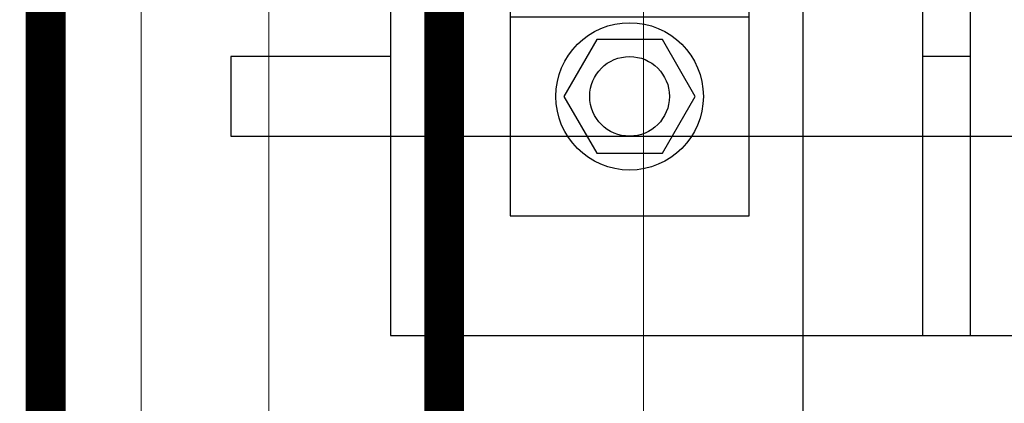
# Model space of a CAD drawing. Header units: millimetres. Extents: x 7483 to 13091, y 8111 to 13871.
# Tile 99 of 256: x 8715 to 8739, y 9694 to 9704. Entities that reach past the tile are written whole.
import ezdxf

# ---------------------------------------------------------------- set-up
doc = ezdxf.new("R2010")
doc.units = ezdxf.units.MM
for name, pattern in [('ACAD_ISO04W100', [30, 24, -3, 0, -3]), ('DGN_STYLE_2', [30.2, 18.12, -12.08]), ('KRESKAKROPKA2', [12.7, 6.35, -3.175, 0, -3.175])]:
    doc.linetypes.add(name, pattern=pattern)
doc.layers.add('a___wymiary', color=7, linetype='Continuous', lineweight=5, true_color=0x000000)
doc.layers.add('wymiary', color=7, linetype='Continuous', lineweight=5, true_color=0xb2b2b2)
for name, color, linetype in [('AS_Blachy', 30, 'Continuous'), ('AS_Kotwy', 9, 'Continuous'), ('AS_Siatki', 72, 'Continuous')]:
    doc.layers.add(name, color=color, linetype=linetype)
for name, color, linetype, lineweight in [('CZ-GR', 236, 'Continuous', 30), ('CZ-SR', 106, 'Continuous', 13), ('drzwi', 30, 'Continuous', 20), ('OSI', 64, 'KRESKAKROPKA2', 0)]:
    doc.layers.add(name, color=color, linetype=linetype, lineweight=lineweight)
doc.layers.add('konstrukcja poglądowo', color=7, linetype='Continuous', lineweight=5, true_color=0xb2b2b2, plot=False)
doc.layers.add('Powierzchnie', color=21, linetype='DGN_STYLE_2', lineweight=15, plot=False)
doc.styles.add('Arial', font='arial.ttf')
doc.dimstyles.new('wymiary agp1', dxfattribs={"dimtxt": 16, "dimasz": 5, "dimexe": 30, "dimexo": 60, "dimgap": 1.8, "dimtad": 1, "dimdec": 3, "dimrnd": 0.5, "dimdsep": 46, "dimtxsty": 'Arial', "dimblk": 'znacznik', "dimcen": 1.5, "dimse1": 1, "dimse2": 1, "dimclrd": 256, "dimazin": 0, "dimtfac": 1, "dimtdec": 3, "dimtmove": 1, "dimatfit": 3, "dimldrblk": 'znacznik', "dimfxl": 0, "dimlwd": -1, "dimarcsym": 0})

# ---------------------------------------------------------------- blocks, each defined once
blk = doc.blocks.new('gfhgfhhf')
at = {"layer": 'drzwi'}
for points in [[(8205.253, 5883.936), (8205.253, 5156.151)], [(8220.253, 5883.232), (8220.253, 5171.151)], [(8207.653, 5878.912), (8207.653, 5174.799)], [(8210.853, 5878.918), (8210.853, 5174.799)]]:
    blk.add_lwpolyline(points, dxfattribs=at)
blk = doc.blocks.new('znacznik')
at = {"layer": 'a___wymiary'}
for p, q in [((0, 1.3936), (0, -1.3936)), ((1.3936, 0), (-1.3936, 0))]:
    blk.add_line(p, q, dxfattribs=at)
at = {"layer": 'a___wymiary', "const_width": 0.2}
blk.add_lwpolyline([(0.8759, 0.8759), (-0.8759, -0.8759)], dxfattribs=at)
blk = doc.blocks.new('*D1300')
at = {"layer": 'Defpoints', "color": 0, "transparency": 16777216}
for p in [(8585.286, 10666.857), (8719.654, 10666.857), (8722.028, 9219.562)]:
    blk.add_point(p, dxfattribs=at)
at = {"layer": 'wymiary', "color": 253, "true_color": 0x999999, "transparency": 16777216}
blk.add_line((8585.286, 9224.562), (8585.286, 10661.857), dxfattribs=at)
at = {"layer": 'wymiary', "color": 253, "true_color": 0x999999, "transparency": 16777216, "xscale": 5, "yscale": 5, "zscale": 5}
for p, rotation in [((8585.286, 10666.857), 90), ((8585.286, 9219.562), 270)]:
    blk.add_blockref('znacznik', p, dxfattribs=dict(at, rotation=rotation))
at = {"layer": 'wymiary', "color": 18, "true_color": 0x000000, "transparency": 16777216, "insert": (8575.317, 9943.209), "char_height": 16, "attachment_point": 5, "rotation": 90, "style": 'Arial'}
blk.add_mtext('1447.5', dxfattribs=at)
blk = doc.blocks.new('*D1303')
at = {"layer": 'Defpoints', "color": 0, "transparency": 16777216}
for p in [(8555.286, 11469.362), (10277.023, 11469.362), (8692.028, 9219.562)]:
    blk.add_point(p, dxfattribs=at)
at = {"layer": 'wymiary', "color": 253, "true_color": 0x999999, "transparency": 16777216}
blk.add_line((8555.286, 9224.562), (8555.286, 11464.362), dxfattribs=at)
at = {"layer": 'wymiary', "color": 253, "true_color": 0x999999, "transparency": 16777216, "xscale": 5, "yscale": 5, "zscale": 5}
for p, rotation in [((8555.286, 11469.362), 90), ((8555.286, 9219.562), 270)]:
    blk.add_blockref('znacznik', p, dxfattribs=dict(at, rotation=rotation))
at = {"layer": 'wymiary', "color": 18, "true_color": 0x000000, "transparency": 16777216, "insert": (8545.317, 10344.462), "char_height": 16, "attachment_point": 5, "rotation": 90, "style": 'Arial'}
blk.add_mtext('2250', dxfattribs=at)
blk = doc.blocks.new('gfgfddg')
at = {"color": 6, "lineweight": 30}
blk.add_circle((-339.9356, -446.726), 15.8652, dxfattribs=at)
at = {"layer": 'AS_Blachy', "color": 6, "linetype": 'Continuous', "lineweight": 30, "ltscale": 0.2}
for p, q in [((-341.9946, -441.4444), (-341.9946, -449.4444)), ((-339.3246, -446.8444), (-339.3246, -448.0444)), ((-339.0846, -448.0444), (-339.0846, -446.8444)), ((-341.3946, -447.6444), (-341.3946, -448.8444)), ((-340.1946, -448.8444), (-340.1946, -447.6444)), ((-339.0846, -448.0444), (-339.3246, -448.0444)), ((-339.3246, -448.0444), (-339.3246, -449.4444)), ((-339.0846, -449.4444), (-339.0846, -448.0444)), ((-341.3946, -448.8444), (-340.1946, -448.8444)), ((-341.9946, -449.4444), (-339.3246, -449.4444)), ((-339.3246, -449.4444), (-339.0846, -449.4444)), ((-339.0846, -449.4444), (-336.9046, -449.4444))]:
    blk.add_line(p, q, dxfattribs=at)
at = {"layer": 'AS_Kotwy', "color": 6, "linetype": 'Continuous', "lineweight": 30, "ltscale": 0.2}
for p, q in [((-340.9594, -447.959), (-341.1241, -448.2444)), ((-340.6299, -447.959), (-340.9594, -447.959)), ((-340.4651, -448.2444), (-340.6299, -447.959)), ((-341.9946, -448.0444), (-342.7946, -448.0444)), ((-342.7946, -448.0444), (-342.7946, -448.0596)), ((-342.7946, -448.0596), (-342.7946, -448.103)), ((-342.7946, -448.103), (-342.7946, -448.1678)), ((-342.7946, -448.1678), (-342.7946, -448.2444)), ((-342.7946, -448.2444), (-342.7946, -448.3209)), ((-341.1241, -448.2444), (-340.9594, -448.5297)), ((-340.6299, -448.5297), (-340.4651, -448.2444)), ((-342.7946, -448.3209), (-342.7946, -448.3858)), ((-342.7946, -448.3858), (-342.7946, -448.4291)), ((-342.7946, -448.4291), (-342.7946, -448.4444)), ((-342.7946, -448.4444), (-341.9946, -448.4444)), ((-340.9594, -448.5297), (-340.6299, -448.5297))]:
    blk.add_line(p, q, dxfattribs=at)
for radius in [0.37, 0.2]:
    blk.add_circle((-340.7946, -448.2444), radius, dxfattribs=at)
at = {"layer": 'AS_Siatki', "color": 6, "linetype": 'ACAD_ISO04W100', "lineweight": 30, "ltscale": 0.2}
blk.add_line((-339.9246, -576.3802), (-339.9246, -88.851), dxfattribs=at)
blk = doc.blocks.new('GHGFHGFH')
at = {"layer": 'OSI', "ltscale": 10}
blk.add_line((8734.288, 9014.914), (8734.288, 11674.712), dxfattribs=at)

msp = doc.modelspace()

# ---------------------------------------------------------------- linework, layer by layer
at = {"layer": 'Powierzchnie', "const_width": 1}
for points in [[(8715.2884, 11179.7122), (8715.2884, 9219.8948), (12184.8952, 9219.9116), (12184.8952, 11469.7122), (10277.0247, 11469.7122), (10277.0247, 11179.7122), (8715.2884, 11179.7122)], [(10286.1119, 10577.6962), (10286.1119, 9229.9116), (8725.2884, 9229.9116), (8725.2884, 10667.207)]]:
    msp.add_lwpolyline(points, dxfattribs=at)
at = {"layer": 'wymiary'}
msp.add_lwpolyline([(8715.2884, 9219.9116), (8715.2884, 11179.7122), (10277.0247, 11179.7122), (10277.0247, 11469.7122), (12184.8952, 11469.7122), (12184.8952, 9219.9116)], close=True, dxfattribs=at)

# ---------------------------------------------------------------- block references
at = {"layer": 'CZ-GR', "color": 7}
msp.add_blockref('GHGFHGFH', (0, -0.35), dxfattribs=at)
at = {"layer": 'CZ-SR'}
msp.add_blockref('gfhgfhhf', (510.0352, 4063.7609), dxfattribs=at)
at = {"layer": 'konstrukcja poglądowo', "xscale": 5, "yscale": 5, "zscale": 5}
for p in [(10433.9115, 11948.2664), (10433.9115, 11943.2664)]:
    msp.add_blockref('gfgfddg', p, dxfattribs=at)

# ---------------------------------------------------------------- dimensions: what is measured, and where the dimension line sits
at = {"layer": 'wymiary'}
for base, p1, p2, picture, middle in [((8555.2864, 11469.3622), (8692.0284, 9219.5616), (10277.0226, 11469.3622), '*D1303', (8545.3172, 10344.4619)), ((8585.2864, 10666.857), (8722.0284, 9219.5616), (8719.6544, 10666.857), '*D1300', (8575.3172, 9943.2093))]:
    dim = msp.add_linear_dim(base=base, p1=p1, p2=p2, angle=90, dimstyle='wymiary agp1', override={"dimblk": 'znacznik'}, dxfattribs=at)
    dim.commit()
    dim.dimension.update_dxf_attribs({"geometry": picture, "text_midpoint": middle})

doc.saveas('drawing.dxf')
